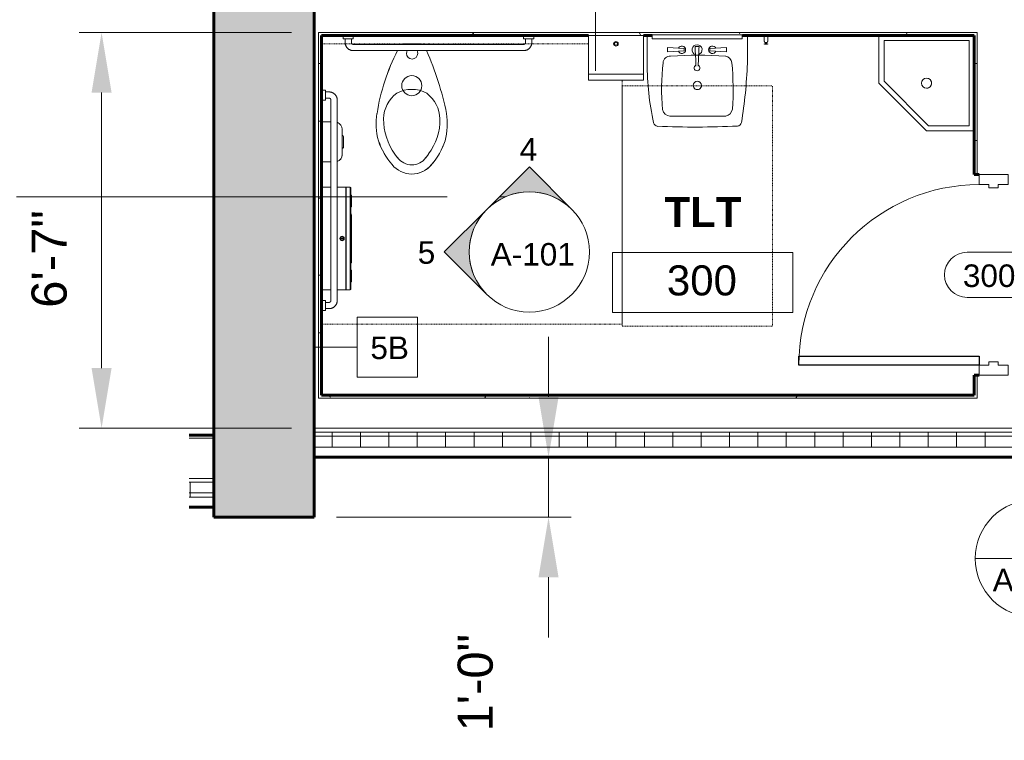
# Model space of a CAD drawing. Header units: inches. Extents: x -3505 to -389, y -427 to 2951.
# Tile 12 of 18: x -1691 to -1494, y 1915 to 2059. Entities that reach past the tile are written whole.
import ezdxf

# ---------------------------------------------------------------- set-up
doc = ezdxf.new("R2010")
doc.units = ezdxf.units.IN
doc.header["$MEASUREMENT"] = 0
doc.linetypes.add('Dash', pattern=[0.25, 0.125, -0.125])
for name, color, linetype, lineweight in [('A-ANNO-DIMS', 211, 'Continuous', 9), ('A-AREA-IDEN', 2, 'Continuous', 9), ('A-DOOR', 31, 'Continuous', 13), ('A-DOOR-FRAM', 31, 'Continuous', 20), ('A-DOOR-IDEN', 31, 'Continuous', 9), ('A-WALL', 113, 'Continuous', 13), ('A-WALL-IDEN', 211, 'Continuous', 9), ('A-WALL-PATT', 111, 'Continuous', 50), ('G-ANNO-SYMB', 111, 'Continuous', 9), ('I-WALL', 2, 'Continuous', 13), ('L-SITE-WALL', 31, 'Continuous', 13), ('P-SANR-FIXT', 6, 'Continuous', 9), ('Q-SPCQ', 91, 'Continuous', 9)]:
    doc.layers.add(name, color=color, linetype=linetype, lineweight=lineweight)
doc.styles.add('Arial', font='arial.ttf', dxfattribs={"height": 7})
doc.styles.add('Arial_1', font='arial.ttf', dxfattribs={"height": 6})
doc.styles.add('Arial_B', font='arialbd.ttf', dxfattribs={"height": 0.125})
doc.dimstyles.new('Continuous_USACE_1 Updated', dxfattribs={"dimscale": 12, "dimtxt": 7, "dimasz": 1, "dimexe": 0.375, "dimexo": 0.375, "dimgap": 0.375, "dimtad": 2, "dimdec": 5, "dimrnd": 0.03125, "dimzin": 3, "dimdsep": 46, "dimlunit": 4, "dimtxsty": 'Arial', "dimcen": 0.09, "dimazin": 0, "dimtfac": 1, "dimtdec": 5, "dimtix": 1, "dimtmove": 0, "dimatfit": 3, "dimfxl": 1, "dimtvp": 1, "dimtfill": 1, "dimfrac": 2, "dimtolj": 1, "dimtzin": 0, "dimlwd": 20, "dimlwe": 20, "dimarcsym": 2})
pattern_1 = [(0, (1187.5105, -307.9784), (15.36, 3.84), [0.634, -10.886, 0.634, -10.886, -61.44]), (0, (1187.5105, -307.9784), (15.36, 3.84), [-23.04, 0.634, -22.406, 0.634, -10.886, -26.88]), (0, (1187.5105, -307.9784), (15.36, 3.84), [-57.6, 0.634, -7.046, 0.634, -18.566]), (120, (1193.2705, -306.0584), (-11.0055376, 11.3821502), [0.634, -10.886, 0.634, -10.886, -61.44]), (120, (1193.2705, -306.0584), (-11.0055376, 11.3821502), [-23.04, 0.634, -22.406, 0.634, -10.886, -26.88]), (120, (1193.2705, -306.0584), (-11.0055376, 11.3821502), [-57.6, 0.634, -7.046, 0.634, -18.566]), (240, (1195.1905, -298.3784), (-4.3544624, -15.2221502), [0.634, -10.886, 0.634, -10.886, -61.44]), (240, (1195.1905, -298.3784), (-4.3544624, -15.2221502), [-23.04, 0.634, -22.406, 0.634, -10.886, -26.88]), (240, (1195.1905, -298.3784), (-4.3544624, -15.2221502), [-57.6, 0.634, -7.046, 0.634, -18.566])]
pattern_2 = [(0, (1187.5105, -307.9784), (0, 5.666), []), (90, (1187.5105, -307.9784), (-5.666, 3e-16), [])]

# ---------------------------------------------------------------- blocks, each defined once
blk = doc.blocks.new('CSA-Toilet-Tankless-2D - Toilet Floor Mounted - Floor-323344-ENLARGED CENTRAL CORE PLAN')
at = {"layer": 'P-SANR-FIXT', "linetype": 'Dash'}
for p, q in [((-42.48, 65.5), (17.52, 65.5)), ((-42.48, 16.75), (-42.48, 65.5)), ((17.52, 65.5), (17.52, 9.5)), ((17.52, 9.5), (-35.73, 9.5))]:
    blk.add_line(p, q, dxfattribs=at)
at = {"layer": 'P-SANR-FIXT'}
for p, q in [((-3.84, 31.51), (-3.31, 32.24)), ((2.35, 32.24), (2.89, 31.51)), ((-9.6, 7.87), (8.65, 7.87)), ((-2.14, 9.5), (1.04, 9.5)), ((1.04, 9.5), (-2.14, 9.5))]:
    blk.add_line(p, q, dxfattribs=at)
for centre, radius, start, end in [((-0.49, 30.48), 5.03, 89.8381, 141.3029), ((-0.49, 30.49), 5.02, 89.9064, 137.5097), ((-0.49, 30.42), 5.09, 39.0209, 89.9064), ((-0.49, 30.42), 5.09, 39.0209, 89.8381), ((5.99, 24.56), 13.8, 137.5097, 161.8269), ((5.99, 24.56), 13.8, 138.9305, 161.8269), ((-0.48, 30.18), 3.5, 36.0261, 143.9739), ((-6.94, 24.56), 13.8, 18.1731, 41.0695), ((-7.05, 24.51), 13.91, 18.221, 40.9113), ((5.16, 24.74), 11.26, 143.105, 181.2372), ((-6.64, 24.58), 11.78, 359.4314, 36.0261), ((5.5, 25.45), 13.07, 164.8702, 188.9809), ((5.5, 25.45), 13.07, 164.8702, 188.9809), ((-6.4, 25.45), 13.03, 350.9735, 15.1754), ((-6.4, 25.45), 13.03, 350.9735, 15.1754), ((0.44, 24.64), 6.54, 181.2372, 233.4853), ((-1.16, 24.52), 6.3, 305.4576, 359.4314), ((50.82, 35.12), 59.4, 191.3725, 204.1024), ((50.82, 35.12), 59.4, 191.3725, 204.1024), ((-34.89, 29.98), 41.87, 332.837, 350.9735), ((-34.89, 29.98), 41.87, 332.829, 350.9735), ((-0.48, 17.87), 2, 0, 180), ((-0.48, 24.6), 6, 240.3074, 299.6926), ((-0.48, 17.87), 2, 180, 0), ((-0.55, 11.44), 1.12, 0, 180), ((-0.55, 11.44), 1.13, 180, 210.7595), ((-0.55, 11.44), 1.12, 329.2405, 360), ((-2.14, 10.5), 1, 242.8, 270), ((-2.14, 10.5), 1, 245.159, 270), ((0.99, 10.58), 1.08, 272.6775, 297.1234), ((0.99, 10.58), 1.08, 272.6775, 295.0546)]:
    blk.add_arc(centre, radius, start, end, dxfattribs=at)
blk = doc.blocks.new('5R Sink-2D - CSA-Sink-2D-304063-ENLARGED CENTRAL CORE PLAN')
at = {"layer": 'P-SANR-FIXT', "linetype": 'Dash'}
for p, q in [((14.5, 62.62), (-15.5, 62.62)), ((-15.5, 62.62), (-15.5, 14.62)), ((14.5, 14.62), (14.5, 62.62)), ((14.5, 14.62), (-15.5, 14.62))]:
    blk.add_line(p, q, dxfattribs=at)
at = {"layer": 'P-SANR-FIXT'}
for p, q in [((-10.48, 10.2), (-10.48, 4.62)), ((-10.48, 4.62), (-10.48, 10.2)), ((9.52, 4.62), (9.52, 10.15)), ((9.52, 10.15), (9.52, 4.62)), ((-6.34, 7.02), (-6.34, 7.88)), ((-6.34, 7.88), (-3, 7.68)), ((5.45, 7.88), (2.11, 7.68)), ((5.45, 7.02), (5.45, 7.88)), ((-6.34, 7.02), (-3, 7.22)), ((-3, 7.22), (-3, 7.68)), ((-0.85, 6.8), (-0.04, 6.8)), ((2.11, 7.22), (2.11, 7.68)), ((5.45, 7.02), (2.11, 7.22)), ((-9.6, 4.62), (-9.48, 4.62)), ((8.52, 4.62), (8.65, 4.62))]:
    blk.add_line(p, q, dxfattribs=at)
for centre, radius, start, end in [((82.36, 6.85), 92.9, 170.6425, 177.9299), ((82.36, 6.85), 92.9, 170.6425, 177.9299), ((-8.43, 21.81), 0.882, 95.6057, 170.6425), ((-8.43, 21.81), 0.882, 95.6057, 170.6425), ((0.02, -161.72), 184.6, 87.7023, 92.6496), ((0.02, -161.72), 184.6, 87.7023, 92.6496), ((7.26, 21.72), 1.03, 16.0943, 81.1146), ((7.32, 21.79), 0.954, 13.024, 84.1849), ((-44.97, 10.29), 54.49, 359.8592, 12.4123), ((-44.97, 10.29), 54.49, 359.8592, 12.4123), ((-5.89, 19.09), 1.61, 99.7954, 172.2311), ((-0.6, -295.95), 316.68, 88.9927, 91.0073), ((4.94, 19.16), 1.52, 9.2347, 88.9927), ((47.56, 15.27), 55.2, 175.798, 185.4152), ((-38.18, 15.2), 44.81, 353.4102, 5.3894), ((-0.5, 14.58), 0.832, 360, 180), ((-0.5, 14.58), 0.832, 180, 0), ((-5.88, 10.22), 1.52, 186.1812, 259.7704), ((-0.44, 11.07), 0.567, 294.5515, 245.4484), ((-106.13, 13.53), 105.49, 356.3426, 358.4694), ((105.24, 13.53), 105.49, 181.5306, 183.6574), ((4.95, 10.11), 1.39, 265.3727, 357.94), ((-0.66, 93.47), 84.93, 266.2983, 273.7168), ((-3.49, 7.45), 0.746, 203.4239, 156.5761), ((-0.44, 7.45), 1, 108.5891, 71.8637), ((2.6, 7.45), 0.746, 23.4239, 336.5761)]:
    blk.add_arc(centre, radius, start, end, dxfattribs=at)
blk = doc.blocks.new('Door-Passage-Single-Flush - 36_ x 84_-580149-ENLARGED CENTRAL CORE PLAN')
at = {"layer": 'A-DOOR', "lineweight": 30}
for p, q in [((16.25, -2.875), (18, -2.875)), ((16.25, -38.875), (16.25, -2.875)), ((18, -2.875), (18, -38.875)), ((18, -38.875), (16.25, -38.875))]:
    blk.add_line(p, q, dxfattribs=at)
at = {"layer": 'A-DOOR', "lineweight": 9}
blk.add_arc((18, -2.875), 36, 180, 270, dxfattribs=at)
at = {"layer": 'A-DOOR-FRAM'}
for p, q in [((-20, 2.875), (-18, 2.875)), ((-20, -2.875), (-20, 2.875)), ((-18, 2.875), (-18, 0.9375)), ((18, 2.875), (20, 2.875)), ((18, 0.9375), (18, 2.875)), ((20, 2.875), (20, -2.875)), ((-18, 0.9375), (-17.375, 0.9375)), ((-17.375, 0.9375), (-17.375, -0.9375)), ((17.375, 0.9375), (18, 0.9375)), ((17.375, -0.9375), (17.375, 0.9375)), ((-18, -0.9375), (-18, -2.875)), ((-17.375, -0.9375), (-18, -0.9375)), ((18, -0.9375), (17.375, -0.9375)), ((18, -2.875), (18, -0.9375)), ((-18, -2.875), (-20, -2.875)), ((20, -2.875), (18, -2.875))]:
    blk.add_line(p, q, dxfattribs=at)
blk = doc.blocks.new('Dispenser-Toilet_Tissue-Frost_Products_LTD_-Jumbo-169 - Steel-Brushed-Stainless_Steel-470826-ENLARGED CENTRAL CORE PLAN')
at = {"layer": 'Q-SPCQ', "color": 7}
for p, q in [((-2816.22, 2333.09), (-2818.09, 2333.09)), ((-2813.25, 2333.09), (-2814.97, 2333.09)), ((-2813.25, 2333.09), (-2813.25, 2312.59)), ((-2813.19, 2312.65), (-2813.19, 2333.03)), ((-2813.16, 2333.03), (-2813.19, 2333.03)), ((-2812.39, 2333.09), (-2813.16, 2333.09)), ((-2813.16, 2333.09), (-2813.16, 2333.03)), ((-2813.16, 2333.03), (-2813.16, 2312.65)), ((-2812.39, 2312.59), (-2812.39, 2333.09)), ((-2812.23, 2331.57), (-2812.23, 2332.93)), ((-2812.23, 2314.1), (-2812.23, 2331.57)), ((-2812.13, 2329.24), (-2812.13, 2331.41)), ((-2812.23, 2327.77), (-2812.23, 2329.08)), ((-2812.13, 2318.08), (-2812.13, 2327.59)), ((-2814.19, 2322.88), (-2814.19, 2322.8)), ((-2813.85, 2322.88), (-2814.19, 2322.88)), ((-2814.19, 2322.8), (-2813.85, 2322.8)), ((-2813.85, 2322.8), (-2813.85, 2322.88)), ((-2812.23, 2316.59), (-2812.23, 2317.9)), ((-2812.13, 2314.26), (-2812.13, 2316.43)), ((-2812.23, 2312.75), (-2812.23, 2314.1)), ((-2818.09, 2312.59), (-2816.22, 2312.59)), ((-2814.97, 2312.59), (-2813.25, 2312.59)), ((-2813.19, 2312.65), (-2813.16, 2312.65)), ((-2813.16, 2312.65), (-2813.16, 2312.59)), ((-2813.16, 2312.59), (-2812.39, 2312.59))]:
    blk.add_line(p, q, dxfattribs=at)
for radius in [0.438, 0.357]:
    blk.add_circle((-2814.01, 2322.84), radius, dxfattribs=at)
for centre, radius, start, end in [((-2813.25, 2333.03), 0.06, 0, 90), ((-2812.39, 2332.93), 0.16, 0, 90), ((-2812.31, 2331.41), 0.18, 0, 63.6122), ((-2812.25, 2329.86), 0.118, 10.8116, 82.3569), ((-2812.28, 2329.86), 0.151, 289.6341, 357.321), ((-2812.28, 2329.84), 0.151, 289.6341, 356.8331), ((-2812.31, 2329.83), 0.18, 296.3878, 0), ((-2812.25, 2329.26), 0.119, 10.0401, 81.5195), ((-2812.28, 2329.26), 0.151, 289.6341, 357.321), ((-2812.28, 2329.25), 0.151, 289.6341, 357.321), ((-2812.31, 2329.24), 0.18, 296.3878, 0), ((-2812.35, 2327.59), 0.22, 0, 56.9443), ((-2812.35, 2318.08), 0.22, 303.0557, 0), ((-2812.31, 2316.43), 0.18, 0, 63.6122), ((-2812.28, 2316.42), 0.151, 2.679, 70.3659), ((-2812.28, 2316.41), 0.151, 2.679, 70.3659), ((-2812.25, 2316.41), 0.119, 278.4805, 349.9599), ((-2812.31, 2315.84), 0.18, 0, 63.6084), ((-2812.28, 2315.83), 0.151, 3.1667, 70.3726), ((-2812.28, 2315.81), 0.151, 2.679, 70.3653), ((-2812.25, 2315.81), 0.118, 277.6431, 349.1884), ((-2812.31, 2314.26), 0.18, 296.3878, 0), ((-2813.25, 2312.65), 0.0601, 270, 357.3185), ((-2812.39, 2312.75), 0.16, 270, 359.0019)]:
    blk.add_arc(centre, radius, start, end, dxfattribs=at)
blk = doc.blocks.new('Toilet Grab Bar - 36_-471212-ENLARGED CENTRAL CORE PLAN')
at = {"layer": 'Q-SPCQ'}
for p, q in [((-7, 3.12), (-41, 3.12)), ((-43, 0.75), (-43, 0.12)), ((-43, 0.75), (-41, 0.75)), ((-42.62, 1.5), (-42.62, 0.75)), ((-41.37, 0.75), (-41.37, 1.5)), ((-41, 1.87), (-7, 1.87)), ((-41, 0.12), (-41, 0.75)), ((-7, 0.75), (-7, 0.12)), ((-7, 0.75), (-5, 0.75)), ((-6.63, 1.5), (-6.63, 0.75)), ((-5.37, 0.75), (-5.37, 1.5)), ((-5, 0.12), (-5, 0.75))]:
    blk.add_line(p, q, dxfattribs=at)
at = {"layer": 'Q-SPCQ', "flags": 128}
for points in [[(-41, 3.12), (-41.06, 3.12), (-41.13, 3.12), (-41.19, 3.11), (-41.26, 3.1), (-41.32, 3.09), (-41.39, 3.08), (-41.45, 3.06), (-41.51, 3.04), (-41.57, 3.02), (-41.63, 3), (-41.69, 2.97), (-41.75, 2.94), (-41.81, 2.91), (-41.86, 2.88), (-41.92, 2.84), (-41.97, 2.8), (-42.02, 2.76), (-42.07, 2.72), (-42.12, 2.68), (-42.17, 2.63), (-42.21, 2.58), (-42.25, 2.54), (-42.29, 2.48), (-42.33, 2.43), (-42.37, 2.38), (-42.4, 2.32), (-42.43, 2.27), (-42.46, 2.21), (-42.49, 2.15), (-42.51, 2.09), (-42.54, 2.03), (-42.56, 1.97), (-42.57, 1.9), (-42.59, 1.84), (-42.6, 1.78), (-42.61, 1.71), (-42.62, 1.65), (-42.62, 1.58), (-42.62, 1.52), (-42.62, 1.5)], [(-5.37, 1.5), (-5.38, 1.56), (-5.38, 1.63), (-5.39, 1.69), (-5.4, 1.76), (-5.41, 1.82), (-5.42, 1.89), (-5.44, 1.95), (-5.46, 2.01), (-5.48, 2.07), (-5.5, 2.13), (-5.53, 2.19), (-5.56, 2.25), (-5.59, 2.31), (-5.62, 2.36), (-5.66, 2.42), (-5.7, 2.47), (-5.74, 2.52), (-5.78, 2.57), (-5.82, 2.62), (-5.87, 2.67), (-5.92, 2.71), (-5.96, 2.75), (-6.02, 2.79), (-6.07, 2.83), (-6.12, 2.87), (-6.18, 2.9), (-6.23, 2.93), (-6.29, 2.96), (-6.35, 2.99), (-6.41, 3.01), (-6.47, 3.04), (-6.53, 3.06), (-6.6, 3.07), (-6.66, 3.09), (-6.72, 3.1), (-6.79, 3.11), (-6.85, 3.12), (-6.92, 3.12), (-6.98, 3.12), (-7, 3.12)], [(-41.37, 1.5), (-41.37, 1.51), (-41.37, 1.53), (-41.37, 1.54), (-41.37, 1.56), (-41.37, 1.57), (-41.36, 1.59), (-41.36, 1.6), (-41.36, 1.62), (-41.35, 1.63), (-41.35, 1.65), (-41.34, 1.66), (-41.33, 1.67), (-41.33, 1.69), (-41.32, 1.7), (-41.31, 1.71), (-41.3, 1.72), (-41.29, 1.74), (-41.28, 1.75), (-41.27, 1.76), (-41.26, 1.77), (-41.25, 1.78), (-41.24, 1.79), (-41.23, 1.8), (-41.22, 1.81), (-41.2, 1.82), (-41.19, 1.82), (-41.18, 1.83), (-41.16, 1.84), (-41.15, 1.84), (-41.14, 1.85), (-41.12, 1.85), (-41.11, 1.86), (-41.09, 1.86), (-41.08, 1.87), (-41.06, 1.87), (-41.05, 1.87), (-41.03, 1.87), (-41.02, 1.87), (-41, 1.87), (-41, 1.87)], [(-7, 1.87), (-6.99, 1.87), (-6.97, 1.87), (-6.96, 1.87), (-6.94, 1.87), (-6.93, 1.87), (-6.91, 1.86), (-6.9, 1.86), (-6.88, 1.86), (-6.87, 1.85), (-6.85, 1.85), (-6.84, 1.84), (-6.83, 1.83), (-6.81, 1.83), (-6.8, 1.82), (-6.79, 1.81), (-6.78, 1.8), (-6.76, 1.79), (-6.75, 1.78), (-6.74, 1.77), (-6.73, 1.76), (-6.72, 1.75), (-6.71, 1.74), (-6.7, 1.73), (-6.69, 1.72), (-6.68, 1.7), (-6.68, 1.69), (-6.67, 1.68), (-6.66, 1.66), (-6.66, 1.65), (-6.65, 1.64), (-6.65, 1.62), (-6.64, 1.61), (-6.64, 1.59), (-6.63, 1.58), (-6.63, 1.56), (-6.63, 1.55), (-6.63, 1.53), (-6.63, 1.52), (-6.63, 1.5), (-6.63, 1.5)]]:
    blk.add_lwpolyline(points, dxfattribs=at)
blk = doc.blocks.new('Toilet Grab Bar - 42_-468007-ENLARGED CENTRAL CORE PLAN')
at = {"layer": 'Q-SPCQ'}
for p, q in [((-55, 0), (-55, -0.75)), ((-53, -0.75), (-53, 0)), ((-13, 0), (-13, -0.75)), ((-11, -0.75), (-11, 0)), ((-53, -0.75), (-55, -0.75)), ((-54.62, -0.75), (-54.62, -1.5)), ((-53.37, -1.5), (-53.37, -0.75)), ((-13, -1.87), (-53, -1.87)), ((-11, -0.75), (-13, -0.75)), ((-12.62, -0.75), (-12.62, -1.5)), ((-11.38, -1.5), (-11.38, -0.75)), ((-53, -3.12), (-13, -3.12))]:
    blk.add_line(p, q, dxfattribs=at)
at = {"layer": 'Q-SPCQ', "flags": 128}
for points in [[(-54.62, -1.5), (-54.62, -1.56), (-54.62, -1.63), (-54.61, -1.69), (-54.6, -1.76), (-54.59, -1.82), (-54.58, -1.89), (-54.56, -1.95), (-54.54, -2.01), (-54.52, -2.07), (-54.5, -2.13), (-54.47, -2.19), (-54.44, -2.25), (-54.41, -2.31), (-54.38, -2.36), (-54.34, -2.42), (-54.3, -2.47), (-54.26, -2.52), (-54.22, -2.57), (-54.18, -2.62), (-54.13, -2.67), (-54.08, -2.71), (-54.04, -2.75), (-53.98, -2.79), (-53.93, -2.83), (-53.88, -2.87), (-53.82, -2.9), (-53.77, -2.93), (-53.71, -2.96), (-53.65, -2.99), (-53.59, -3.01), (-53.53, -3.04), (-53.47, -3.06), (-53.4, -3.07), (-53.34, -3.09), (-53.28, -3.1), (-53.21, -3.11), (-53.15, -3.12), (-53.08, -3.12), (-53.02, -3.12), (-53, -3.12)], [(-53, -1.87), (-53.01, -1.87), (-53.03, -1.87), (-53.04, -1.87), (-53.06, -1.87), (-53.07, -1.87), (-53.09, -1.86), (-53.1, -1.86), (-53.12, -1.86), (-53.13, -1.85), (-53.15, -1.85), (-53.16, -1.84), (-53.17, -1.83), (-53.19, -1.83), (-53.2, -1.82), (-53.21, -1.81), (-53.22, -1.8), (-53.24, -1.79), (-53.25, -1.78), (-53.26, -1.77), (-53.27, -1.76), (-53.28, -1.75), (-53.29, -1.74), (-53.3, -1.73), (-53.31, -1.72), (-53.32, -1.7), (-53.32, -1.69), (-53.33, -1.68), (-53.34, -1.66), (-53.34, -1.65), (-53.35, -1.64), (-53.35, -1.62), (-53.36, -1.61), (-53.36, -1.59), (-53.37, -1.58), (-53.37, -1.56), (-53.37, -1.55), (-53.37, -1.53), (-53.37, -1.52), (-53.37, -1.5), (-53.37, -1.5)], [(-13, -3.12), (-12.94, -3.12), (-12.87, -3.12), (-12.81, -3.11), (-12.74, -3.1), (-12.68, -3.09), (-12.61, -3.08), (-12.55, -3.06), (-12.49, -3.04), (-12.43, -3.02), (-12.37, -3), (-12.31, -2.97), (-12.25, -2.94), (-12.19, -2.91), (-12.14, -2.88), (-12.08, -2.84), (-12.03, -2.8), (-11.98, -2.76), (-11.93, -2.72), (-11.88, -2.68), (-11.83, -2.63), (-11.79, -2.58), (-11.75, -2.54), (-11.71, -2.48), (-11.67, -2.43), (-11.63, -2.38), (-11.6, -2.32), (-11.57, -2.27), (-11.54, -2.21), (-11.51, -2.15), (-11.49, -2.09), (-11.46, -2.03), (-11.44, -1.97), (-11.43, -1.9), (-11.41, -1.84), (-11.4, -1.78), (-11.39, -1.71), (-11.38, -1.65), (-11.38, -1.58), (-11.38, -1.52), (-11.38, -1.5)], [(-12.62, -1.5), (-12.63, -1.51), (-12.63, -1.53), (-12.63, -1.54), (-12.63, -1.56), (-12.63, -1.57), (-12.64, -1.59), (-12.64, -1.6), (-12.64, -1.62), (-12.65, -1.63), (-12.65, -1.65), (-12.66, -1.66), (-12.67, -1.67), (-12.67, -1.69), (-12.68, -1.7), (-12.69, -1.71), (-12.7, -1.72), (-12.71, -1.74), (-12.72, -1.75), (-12.73, -1.76), (-12.74, -1.77), (-12.75, -1.78), (-12.76, -1.79), (-12.77, -1.8), (-12.78, -1.81), (-12.8, -1.82), (-12.81, -1.82), (-12.82, -1.83), (-12.84, -1.84), (-12.85, -1.84), (-12.86, -1.85), (-12.88, -1.85), (-12.89, -1.86), (-12.91, -1.86), (-12.92, -1.87), (-12.94, -1.87), (-12.95, -1.87), (-12.97, -1.87), (-12.98, -1.87), (-13, -1.87), (-13, -1.87)]]:
    blk.add_lwpolyline(points, dxfattribs=at)
blk = doc.blocks.new('Bradley-Washroom_Accessories-Napkin_Disposal-4781-15 - Surface-Mounted-471218-ENLARGED CENTRAL CORE PLAN')
at = {"layer": 'Q-SPCQ'}
for p, q in [((-2818.09, 2346.13), (-2818.03, 2346.13)), ((-2816.21, 2346.13), (-2818.03, 2346.13)), ((-2818.03, 2346.13), (-2818.03, 2338.13)), ((-2813.97, 2339.63), (-2813.97, 2344.63)), ((-2813.74, 2341.02), (-2813.74, 2343.23)), ((-2813.97, 2339.54), (-2813.97, 2339.63)), ((-2818.03, 2338.13), (-2818.09, 2338.13)), ((-2818.03, 2338.13), (-2816.22, 2338.13))]:
    blk.add_line(p, q, dxfattribs=at)
for centre, radius, start, end in [((-2815.47, 2344.63), 1.5, 0, 70.3657), ((-2813.74, 2343.57), 0.23, 180, 248.9743), ((-2813.87, 2343.23), 0.129, 360, 68.9743), ((-2813.74, 2340.69), 0.23, 111.0257, 180), ((-2813.87, 2341.02), 0.129, 291.0257, 0), ((-2815.37, 2339.54), 1.41, 286.834, 0), ((-2815.47, 2339.63), 1.5, 289.6343, 0)]:
    blk.add_arc(centre, radius, start, end, dxfattribs=at)
blk = doc.blocks.new('Bradley-Washroom_Accessories-Mirrors-7815_Standard - Bradley-Washroom_Accessories-Mirrors-7815_Standard-472465-ENLARGED CENTRAL CORE PLAN')
at = {"layer": 'Q-SPCQ'}
for p, q in [((-2752.12, 2363.46), (-2734.12, 2363.46)), ((-2752.12, 2363.46), (-2752.12, 2362.71)), ((-2752.12, 2363.46), (-2752.12, 2362.71)), ((-2734.12, 2362.71), (-2752.12, 2362.71)), ((-2734.12, 2362.71), (-2734.12, 2363.46)), ((-2734.12, 2362.71), (-2734.12, 2363.46))]:
    blk.add_line(p, q, dxfattribs=at)
blk = doc.blocks.new('Sink - Mop - 19_ x 19_-534712-ENLARGED CENTRAL CORE PLAN')
at = {"layer": 'P-SANR-FIXT'}
for p, q in [((1, -1), (18, -1)), ((1, -18), (1, -1)), ((18, -1), (18, -9.09)), ((19, -9.5), (19, 0)), ((18, -9.09), (9.09, -18)), ((9.5, -19), (19, -9.5)), ((0, -19), (9.5, -19)), ((9.09, -18), (1, -18))]:
    blk.add_line(p, q, dxfattribs=at)
for start, end in [(360, 180), (0, 180), (180, 360), (180, 360)]:
    blk.add_arc((9.5, -9.5), 1, start, end, dxfattribs=at)
blk = doc.blocks.new('644_Soap_Dispenser - 644-535335-ENLARGED CENTRAL CORE PLAN')
at = {"layer": 'Q-SPCQ'}
for p, q in [((-2732.39, 2363.34), (-2732.39, 2363.31)), ((-2732.39, 2363.31), (-2726.39, 2363.31)), ((-2732.15, 2363.26), (-2732.39, 2363.31)), ((-2726.63, 2363.26), (-2732.15, 2363.26)), ((-2729.76, 2363.26), (-2729.76, 2363.19)), ((-2729.02, 2363.19), (-2729.76, 2363.19)), ((-2729.76, 2363.19), (-2729.75, 2363.19)), ((-2729.74, 2363.19), (-2729.74, 2362.26)), ((-2729.05, 2362.26), (-2729.05, 2363.19)), ((-2729.04, 2363.19), (-2729.02, 2363.19)), ((-2729.02, 2363.19), (-2729.02, 2363.26)), ((-2726.39, 2363.31), (-2726.63, 2363.26)), ((-2726.39, 2363.31), (-2726.39, 2363.34)), ((-2729.74, 2361.71), (-2729.74, 2361.64)), ((-2729.69, 2361.71), (-2729.39, 2361.71)), ((-2729.69, 2361.64), (-2729.39, 2361.64)), ((-2729.47, 2361.94), (-2729.47, 2361.71)), ((-2729.47, 2361.94), (-2729.39, 2361.94)), ((-2729.39, 2361.94), (-2729.31, 2361.94)), ((-2729.39, 2361.71), (-2729.09, 2361.71)), ((-2729.39, 2361.64), (-2729.09, 2361.64)), ((-2729.31, 2361.71), (-2729.31, 2361.94)), ((-2729.05, 2361.64), (-2729.05, 2361.71))]:
    blk.add_line(p, q, dxfattribs=at)
at = {"layer": 'Q-SPCQ', "flags": 128}
for points in [[(-2729.47, 2361.94), (-2729.48, 2361.94), (-2729.5, 2361.95), (-2729.51, 2361.95), (-2729.52, 2361.95), (-2729.53, 2361.96), (-2729.54, 2361.96), (-2729.56, 2361.97), (-2729.57, 2361.97), (-2729.58, 2361.98), (-2729.59, 2361.99), (-2729.6, 2361.99), (-2729.61, 2362), (-2729.62, 2362.01), (-2729.63, 2362.02), (-2729.64, 2362.03), (-2729.65, 2362.04), (-2729.66, 2362.05), (-2729.67, 2362.06), (-2729.67, 2362.07), (-2729.68, 2362.08), (-2729.69, 2362.09), (-2729.69, 2362.1), (-2729.7, 2362.11), (-2729.71, 2362.12), (-2729.71, 2362.13), (-2729.72, 2362.14), (-2729.72, 2362.16), (-2729.72, 2362.17), (-2729.73, 2362.18), (-2729.73, 2362.19), (-2729.73, 2362.21), (-2729.73, 2362.22), (-2729.74, 2362.23), (-2729.74, 2362.24), (-2729.74, 2362.26)], [(-2729.05, 2362.26), (-2729.05, 2362.24), (-2729.05, 2362.23), (-2729.05, 2362.22), (-2729.05, 2362.21), (-2729.05, 2362.19), (-2729.06, 2362.18), (-2729.06, 2362.17), (-2729.06, 2362.16), (-2729.07, 2362.14), (-2729.07, 2362.13), (-2729.08, 2362.12), (-2729.08, 2362.11), (-2729.09, 2362.1), (-2729.1, 2362.09), (-2729.1, 2362.08), (-2729.11, 2362.06), (-2729.12, 2362.05), (-2729.13, 2362.04), (-2729.14, 2362.04), (-2729.14, 2362.03), (-2729.15, 2362.02), (-2729.16, 2362.01), (-2729.17, 2362), (-2729.18, 2361.99), (-2729.19, 2361.99), (-2729.21, 2361.98), (-2729.22, 2361.97), (-2729.23, 2361.97), (-2729.24, 2361.96), (-2729.25, 2361.96), (-2729.26, 2361.95), (-2729.28, 2361.95), (-2729.29, 2361.95), (-2729.3, 2361.94), (-2729.31, 2361.94)]]:
    blk.add_lwpolyline(points, dxfattribs=at)
blk = doc.blocks.new('Towel_Dispenser-Bradley_Corp-2482-11 - Towel_Dispenser-Bradley_Corp-2482-11-535336-ENLARGED CENTRAL CORE PLAN')
at = {"layer": 'Q-SPCQ'}
for p, q in [((-2764.84, 2363.34), (-2764.84, 2354.46)), ((-2753.84, 2363.34), (-2764.84, 2363.34)), ((-2753.84, 2354.46), (-2753.84, 2363.34)), ((-2753.84, 2355.66), (-2764.84, 2355.66)), ((-2764.84, 2354.46), (-2753.84, 2354.46))]:
    blk.add_line(p, q, dxfattribs=at)
for major_axis in [(0.461, 0), (0.301, 0)]:
    blk.add_ellipse((-2759.34, 2361.7), major_axis=major_axis, ratio=0.981627, dxfattribs=at)
blk = doc.blocks.new('Room Tag - Room Tag-42828-ENLARGED CENTRAL CORE PLAN')
at = {"layer": 'A-AREA-IDEN'}
for p, q in [((-0.375, -0.0625), (-0.375, -0.3125)), ((-0.375, -0.0625), (0.375, -0.0625)), ((0.375, -0.0625), (0.375, -0.3125)), ((-0.375, -0.3125), (0.375, -0.3125))]:
    blk.add_line(p, q, dxfattribs=at)
blk = doc.blocks.new('*D177')
at = {"layer": 'A-ANNO-DIMS', "color": 0, "lineweight": 20, "transparency": 16777216}
for p, q in [((-1636.58, 2055.98), (-1678.99, 2055.98)), ((-1674.49, 1988.98), (-1674.49, 2043.98)), ((-1636.58, 1976.98), (-1678.99, 1976.98))]:
    blk.add_line(p, q, dxfattribs=at)
at = {"layer": 'A-ANNO-DIMS', "color": 0, "transparency": 16777216}
for points in [[(-1676.49, 2043.98), (-1672.49, 2043.98), (-1674.49, 2055.98)], [(-1676.49, 1988.98), (-1672.49, 1988.98), (-1674.49, 1976.98)]]:
    blk.add_solid(points, dxfattribs=at)
at = {"layer": 'A-ANNO-DIMS', "color": 0, "lineweight": 20, "transparency": 16777216, "insert": (-1688.47, 2001.03), "char_height": 7, "width": 19.2405, "attachment_point": 1, "rotation": 90, "line_spacing_factor": 0.941778, "style": 'Arial', "bg_fill": 3, "box_fill_scale": 1.25, "bg_fill_color": 256, "bg_fill_true_color": 13158600, "bg_fill_transparency": 0}
blk.add_mtext('\\A1;6\'-7"', dxfattribs=at)
blk = doc.blocks.new('Door Tag - Door Tag-4658-ENLARGED CENTRAL CORE PLAN')
at = {"layer": 'A-DOOR-IDEN'}
for p, q in [((-0.09375, 0.09375), (0.09375, 0.09375)), ((-0.09375, -0.09375), (0.09375, -0.09375))]:
    blk.add_line(p, q, dxfattribs=at)
for centre, start, end in [((-0.09375, 0), 90, 270), ((0.09375, 0), 270, 90)]:
    blk.add_arc(centre, 0.09375, start, end, dxfattribs=at)
blk = doc.blocks.new('*D186')
at = {"layer": 'A-ANNO-DIMS', "color": 0, "lineweight": 20, "transparency": 16777216}
for p, q in [((-1585.29, 1983.23), (-1585.29, 1995.23)), ((-1609.74, 1971.23), (-1580.79, 1971.23)), ((-1585.29, 1971.23), (-1585.29, 1959.23)), ((-1627.58, 1959.23), (-1580.79, 1959.23)), ((-1585.29, 1947.23), (-1585.29, 1935.23))]:
    blk.add_line(p, q, dxfattribs=at)
at = {"layer": 'A-ANNO-DIMS', "color": 0, "transparency": 16777216}
for points in [[(-1587.29, 1983.23), (-1583.29, 1983.23), (-1585.29, 1971.23)], [(-1587.29, 1947.23), (-1583.29, 1947.23), (-1585.29, 1959.23)]]:
    blk.add_solid(points, dxfattribs=at)
at = {"layer": 'A-ANNO-DIMS', "color": 0, "lineweight": 20, "transparency": 16777216, "insert": (-1603.43, 1916.45), "char_height": 7, "width": 19.2405, "attachment_point": 1, "rotation": 90, "line_spacing_factor": 0.941778, "style": 'Arial', "bg_fill": 3, "box_fill_scale": 1.25, "bg_fill_color": 256, "bg_fill_true_color": 13158600, "bg_fill_transparency": 0}
blk.add_mtext('\\A1;1\'-0"', dxfattribs=at)
blk = doc.blocks.new('Wall Tag - Square_NCS - 1_2_-403452-ENLARGED CENTRAL CORE PLAN')
at = {"layer": 'A-WALL-IDEN'}
for p, q in [((0.1133, 0.125), (-0.1367, 0.125)), ((-0.1367, 0.125), (-0.1367, -0.125)), ((0.1133, -0.125), (0.1133, 0.125)), ((-0.1367, -0.125), (0.1133, -0.125))]:
    blk.add_line(p, q, dxfattribs=at)
blk = doc.blocks.new('Elevation - Filled Arrow-93797-ENLARGED CENTRAL CORE PLAN')
at = {"layer": 'G-ANNO-SYMB'}
blk.add_circle((0, 0), 0.25, dxfattribs=at)
blk = doc.blocks.new('Elevation - Filled Arrow-93526-ENLARGED CENTRAL CORE PLAN')
at = {"layer": 'G-ANNO-SYMB'}
h = blk.add_hatch(color=256, dxfattribs=at)
edge = h.paths.add_edge_path()
edge.add_line((0, 0.3536), (0.1768, 0.1768))
edge.add_arc((0, 0), 0.25, 45, 135)
edge.add_line((-0.1768, 0.1768), (0, 0.3536))
for p, q in [((0, 0.3536), (-0.1768, 0.1768)), ((0, 0.3536), (-0.1768, 0.1768)), ((0.1768, 0.1768), (0, 0.3536)), ((0.1768, 0.1768), (0, 0.3536))]:
    blk.add_line(p, q, dxfattribs=at)
blk.add_arc((0, 0), 0.25, 45, 135, dxfattribs=at)
blk = doc.blocks.new('Section - Section Head - Filled-1526-ARCHITECTURAL FLOOR PLAN')
at = {"layer": 'G-ANNO-SYMB'}
h = blk.add_hatch(color=256, dxfattribs=at)
edge = h.paths.add_edge_path()
edge.add_line((-0.4268, 0.1768), (-0.25, 0.3536))
edge.add_line((-0.25, 0.3536), (-0.25, 0.25))
edge.add_arc((-0.25, 0), 0.25, 90, 135)
h = blk.add_hatch(color=256, dxfattribs=at)
edge = h.paths.add_edge_path()
edge.add_arc((-0.25, 0), 0.25, 45, 90)
edge.add_line((-0.25, 0.25), (-0.25, 0.3536))
edge.add_line((-0.25, 0.3536), (-0.0732, 0.1768))
h = blk.add_hatch(color=256, dxfattribs=at)
edge = h.paths.add_edge_path()
edge.add_arc((-0.25, 0), 0.2503, 137.9216, 180)
edge.add_line((-0.5003, 0), (-0.6036, 0))
edge.add_line((-0.6036, 0), (-0.4358, 0.1678))
h = blk.add_hatch(color=256, dxfattribs=at)
edge = h.paths.add_edge_path()
edge.add_line((-0.0642, 0.1678), (0.1036, 0))
edge.add_line((0.1036, 0), (0.0003, 0))
edge.add_arc((-0.25, 0), 0.2503, 0, 42.0784)
for p, q in [((-0.25, 0.3536), (-0.6036, 0)), ((-0.25, 0.3536), (-0.4268, 0.1768)), ((-0.25, 0.3536), (0.1036, 0)), ((-0.25, 0.25), (-0.25, 0.3536)), ((-0.0732, 0.1768), (-0.25, 0.3536)), ((-0.25, 0.3536), (-0.25, 0.25)), ((-0.4358, 0.1678), (-0.6036, 0)), ((0.1036, 0), (-0.0642, 0.1678)), ((-0.6036, 0), (-0.5003, 0)), ((0.0003, 0), (0.1036, 0)), ((-0.5, 0), (-0.6036, 0)), ((0, 0), (0.1036, 0))]:
    blk.add_line(p, q, dxfattribs=at)
for radius, start, end in [(0.25, 360, 180), (0.25, 90, 135), (0.25, 45, 90), (0.2503, 137.9216, 180), (0.2503, 0, 42.0784), (0.25, 180, 360)]:
    blk.add_arc((-0.25, 0), radius, start, end, dxfattribs=at)

msp = doc.modelspace()

# ---------------------------------------------------------------- hatches: boundary and pattern name
at = {"layer": 'A-WALL-PATT', "lineweight": 9}
h = msp.add_hatch(dxfattribs=at)
h.set_pattern_fill('FP2_6', color=256, style=0, pattern_type=2)
h.set_pattern_definition([(50, (1187.51, -307.978), (13.77135, -1.20496), [1.44, -15.84]), (355, (1187.51, -307.978), (-2.66442, 14.442176), [1.152, -12.672]), (100.451, (1188.659, -308.078), (11.107076, 13.237366), [1.224, -13.462]), (46.184, (1187.51, -304.138), (20.49128, -3.17785), [2.16, -23.76]), (96.636, (1189.219, -304.403), (17.94587, 18.70315), [1.836, -20.193]), (351.184, (1187.51, -304.138), (17.94541, 18.70261), [1.728, -19.008]), (21, (1189.43, -305.098), (11.460518, -7.730365), [1.44, -15.84]), (326, (1189.43, -305.098), (4.67135, 13.92315), [1.152, -12.672]), (71.451, (1190.386, -305.742), (16.13207, 6.192844), [1.224, -13.462]), (37.5, (1187.5105, -307.9784), (0.233123, 6.39175), [0.634, -11.885, 0.634, -12.23, -12.72]), (37.5, (1187.5105, -307.9784), (0.233123, 6.39175), [-25.382, 0.634, -12.086]), (7.5, (1187.5105, -307.9784), (5.05073, 7.573041), [0.634, -6.701, 0.634, -11.597, -4.848]), (7.5, (1187.5105, -307.9784), (5.05073, 7.573041), [-19.565, 0.634, -4.214]), (327.5, (1183.2285, -307.9784), (10.2495805, -0.43289), [0.634, -4.166, 0.634, -14.342, -19.872]), (327.5, (1183.2285, -307.9784), (10.2495805, -0.43289), [-19.776, 0.634, -19.238]), (317.5, (1181.3085, -307.978), (11.19739, 1.922144), [0.634, -5.606, 0.634, -9.312, -14.112]), (317.5, (1181.3085, -307.978), (11.19739, 1.922144), [-16.186, 0.634, -13.478])])
h.paths.add_polyline_path([(-1632.082064, 1959.234922), (-1632.082064, 2316.839757), (-1652.082064, 2316.839757), (-1652.082064, 1959.234922)])
h = msp.add_hatch(dxfattribs=at)
h.set_pattern_fill('FP2_7', color=256, style=0, pattern_type=2)
h.set_pattern_definition(pattern_1)
h.paths.add_polyline_path([(-1500.332064, 1983.609922), (-1499.707064, 1983.609922), (-1499.707064, 1987.609922), (-1500.332064, 1987.609922)])
h.paths.add_polyline_path([(-1500.332064, 2027.609922), (-1499.707064, 2027.609922), (-1499.707064, 2055.984922), (-1500.332064, 2055.984922), (-1500.332064, 2045.076406)])
h.paths.add_polyline_path([(-1500.332064, 2063.984922), (-1499.707064, 2063.984922), (-1499.707064, 2106.546845), (-1500.332064, 2105.921845), (-1500.332064, 2064.609922)])
h = msp.add_hatch(dxfattribs=at)
h.set_pattern_fill('FP2_7', color=256, style=0, pattern_type=2)
h.set_pattern_definition(pattern_1)
h.paths.add_polyline_path([(-1500.332064, 2055.359922), (-1500.332064, 2055.984922), (-1631.207064, 2055.984922), (-1631.207064, 2055.359922), (-1564.606555, 2055.359922), (-1564.606555, 2055.484922), (-1546.606555, 2055.484922), (-1546.606555, 2055.359922), (-1500.782761, 2055.359922)])
h = msp.add_hatch(dxfattribs=at)
h.set_pattern_fill('FP2_7', color=256, style=0, pattern_type=2)
h.set_pattern_definition(pattern_1)
h.paths.add_polyline_path([(-1631.207064, 1983.609922), (-1630.582064, 1983.609922), (-1630.582064, 2055.359922), (-1631.207064, 2055.359922), (-1631.207064, 1995.664888)])
h = msp.add_hatch(dxfattribs=at)
h.set_pattern_fill('FP2_7', color=256, style=0, pattern_type=2)
h.set_pattern_definition(pattern_1)
h.paths.add_polyline_path([(-1567.73006, 1982.984922), (-1499.707064, 1982.984922), (-1499.707064, 1983.609922), (-1631.207064, 1983.609922), (-1631.207064, 1982.984922), (-1612.361593, 1982.984922)])
h.paths.add_polyline_path([(-1493.707064, 1982.984922), (-1471.081956, 1982.984922), (-1471.081956, 1983.609922), (-1493.707064, 1983.609922)])
h.paths.add_polyline_path([(-1389.203928, 1982.984922), (-1378.082064, 1982.984922), (-1378.082064, 1983.609922), (-1414.456956, 1983.609922), (-1414.456956, 1982.984922)])
h.paths.add_polyline_path([(-1425.081956, 1982.984922), (-1420.456956, 1982.984922), (-1420.456956, 1983.609922), (-1425.081956, 1983.609922)])
h.paths.add_polyline_path([(-1338.082064, 1982.984922), (-1324.082064, 1982.984922), (-1324.082064, 1983.609922), (-1338.082064, 1983.609922)])
h = msp.add_hatch(dxfattribs=at)
h.set_pattern_fill('FP2_8', color=256, style=0, pattern_type=2)
h.set_pattern_definition(pattern_2)
h.paths.add_polyline_path([(-1632.082064, 1973.234922), (-1471.081956, 1973.234922), (-1471.081956, 1976.234922), (-1632.082064, 1976.234922)])
h.paths.add_polyline_path([(-1378.082064, 1973.234922), (-1378.082064, 1976.234922), (-1425.081956, 1976.234922), (-1425.081956, 1973.234922), (-1389.203928, 1973.234922)])
h.paths.add_polyline_path([(-1338.082064, 1973.234922), (-1324.082064, 1973.234922), (-1324.082064, 1976.234922), (-1338.082064, 1976.234922), (-1338.082064, 1974.172422)])
h = msp.add_hatch(dxfattribs=at)
h.set_pattern_fill('FP2_8', color=256, style=0, pattern_type=2)
h.set_pattern_definition(pattern_2)
h.paths.add_polyline_path([(-1652.082064, 1963.234922), (-1652.082064, 1966.234922), (-1656.993126, 1966.234922), (-1656.993126, 1963.234922)])

# ---------------------------------------------------------------- linework, layer by layer
at = {"layer": 'A-WALL'}
for p, q in [((-1499.707064, 2055.984922), (-1631.207064, 2055.984922)), ((-1631.207064, 1982.984922), (-1631.207064, 2055.984922)), ((-1499.707064, 2055.984922), (-1499.707064, 2027.609922)), ((-1499.707064, 1987.609922), (-1499.707064, 1982.984922)), ((-1499.707064, 1982.984922), (-1631.207064, 1982.984922)), ((-1471.081956, 1976.984922), (-1632.082064, 1976.984922)), ((-1652.082064, 1974.984922), (-1656.993126, 1974.984922)), ((-1471.081956, 1976.234922), (-1632.082064, 1976.234922)), ((-1471.081956, 1973.234922), (-1632.082064, 1973.234922)), ((-1652.082064, 1966.984922), (-1656.993126, 1966.984922)), ((-1652.082064, 1966.234922), (-1656.993126, 1966.234922)), ((-1652.082064, 1963.234922), (-1656.993126, 1963.234922))]:
    msp.add_line(p, q, dxfattribs=at)
at = {"layer": 'A-WALL', "lineweight": 60}
for p, q in [((-1500.332064, 1983.609922), (-1630.582064, 1983.609922)), ((-1652.082064, 1975.609922), (-1656.993126, 1975.609922)), ((-1632.082064, 1971.234922), (-1471.081956, 1971.234922)), ((-1656.993126, 1961.234922), (-1652.082064, 1961.234922))]:
    msp.add_line(p, q, dxfattribs=at)
at = {"layer": 'A-WALL-IDEN'}
msp.add_line((-1575.908502, 2048.350968), (-1575.908502, 2071.465079), dxfattribs=at)
at = {"layer": 'G-ANNO-SYMB'}
for p, q in [((-1595.115823, 2023.148344), (-1593.979016, 2023.148344)), ((-1500.116446, 1950.988586), (-1476.679382, 1950.988586))]:
    msp.add_line(p, q, dxfattribs=at)
at = {"layer": 'I-WALL', "lineweight": 60}
for p, q in [((-1630.582064, 2055.359922), (-1577.332064, 2055.359922)), ((-1630.582064, 1983.609922), (-1630.582064, 2055.359922)), ((-1566.332064, 2055.359922), (-1564.606555, 2055.359922)), ((-1546.606555, 2055.359922), (-1500.332064, 2055.359922)), ((-1500.332064, 2055.359922), (-1500.332064, 2027.609922)), ((-1500.332064, 2027.609922), (-1499.332064, 2027.609922)), ((-1499.332064, 1987.609922), (-1500.332064, 1987.609922)), ((-1500.332064, 1987.609922), (-1500.332064, 1983.609922))]:
    msp.add_line(p, q, dxfattribs=at)
at = {"layer": 'L-SITE-WALL', "lineweight": 60}
for p, q in [((-1632.082064, 1959.234922), (-1632.082064, 2316.839757)), ((-1652.082064, 2310.24344), (-1652.082064, 1959.234922)), ((-1652.082064, 1959.234922), (-1632.082064, 1959.234922))]:
    msp.add_line(p, q, dxfattribs=at)

# ---------------------------------------------------------------- block references
at = {"layer": 'A-AREA-IDEN', "xscale": 47.99999999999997, "yscale": 47.99999999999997, "zscale": 47.99999999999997}
msp.add_blockref('Room Tag - Room Tag-42828-ENLARGED CENTRAL CORE PLAN', (-1554.530537, 2015.087478), dxfattribs=at)
at = {"layer": 'A-DOOR', "rotation": 269.9999999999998}
msp.add_blockref('Door-Passage-Single-Flush - 36_ x 84_-580149-ENLARGED CENTRAL CORE PLAN', (-1496.457064, 2007.609922), dxfattribs=at)
at = {"layer": 'A-DOOR-IDEN', "xscale": 47.99999999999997, "yscale": 47.99999999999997, "zscale": 47.99999999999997}
msp.add_blockref('Door Tag - Door Tag-4658-ENLARGED CENTRAL CORE PLAN', (-1497.259036, 2007.609922), dxfattribs=at)
at = {"layer": 'G-ANNO-SYMB', "xscale": 47.99999999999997, "yscale": 47.99999999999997, "zscale": 47.99999999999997}
for name in ['Elevation - Filled Arrow-93526-ENLARGED CENTRAL CORE PLAN', 'Elevation - Filled Arrow-93797-ENLARGED CENTRAL CORE PLAN']:
    msp.add_blockref(name, (-1589.115504, 2012.178101), dxfattribs=at)
at = {"layer": 'G-ANNO-SYMB'}
for name, p, xscale, yscale, zscale, rotation in [('Elevation - Filled Arrow-93526-ENLARGED CENTRAL CORE PLAN', (-1589.115504, 2012.178101), 47.99999999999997, 47.99999999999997, 47.99999999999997, 89.99999999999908), ('Section - Section Head - Filled-1526-ARCHITECTURAL FLOOR PLAN', (-1488.397914, 1939.270054), 46.87412728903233, 46.87412728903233, 46.87412728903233, 270)]:
    msp.add_blockref(name, p, dxfattribs=dict(at, xscale=xscale, yscale=yscale, zscale=zscale, rotation=rotation))
at = {"layer": 'P-SANR-FIXT'}
for name, p, rotation in [('CSA-Toilet-Tankless-2D - Toilet Floor Mounted - Floor-323344-ENLARGED CENTRAL CORE PLAN', (-1613.059172, 2063.234922), 180), ('5R Sink-2D - CSA-Sink-2D-304063-ENLARGED CENTRAL CORE PLAN', (-1556.083663, 2059.984922), 180), ('Sink - Mop - 19_ x 19_-534712-ENLARGED CENTRAL CORE PLAN', (-1500.332064, 2055.359922), 269.9999999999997)]:
    msp.add_blockref(name, p, dxfattribs=dict(at, rotation=rotation))
at = {"layer": 'Q-SPCQ'}
for name, p, rotation in [('Toilet Grab Bar - 36_-471212-ENLARGED CENTRAL CORE PLAN', (-1631.25428, 2055.484922), 180), ('Toilet Grab Bar - 42_-468007-ENLARGED CENTRAL CORE PLAN', (-1630.582064, 2055.484922), 89.99999999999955)]:
    msp.add_blockref(name, p, dxfattribs=dict(at, rotation=rotation))
for name in ['Towel_Dispenser-Bradley_Corp-2482-11 - Towel_Dispenser-Bradley_Corp-2482-11-535336-ENLARGED CENTRAL CORE PLAN', 'Bradley-Washroom_Accessories-Mirrors-7815_Standard - Bradley-Washroom_Accessories-Mirrors-7815_Standard-472465-ENLARGED CENTRAL CORE PLAN', '644_Soap_Dispenser - 644-535335-ENLARGED CENTRAL CORE PLAN', 'Bradley-Washroom_Accessories-Napkin_Disposal-4781-15 - Surface-Mounted-471218-ENLARGED CENTRAL CORE PLAN']:
    msp.add_blockref(name, (1187.510541, -307.978388), dxfattribs=at)
at = {"layer": 'Q-SPCQ', "color": 7}
msp.add_blockref('Dispenser-Toilet_Tissue-Frost_Products_LTD_-Jumbo-169 - Steel-Brushed-Stainless_Steel-470826-ENLARGED CENTRAL CORE PLAN', (1187.510541, -307.978388), dxfattribs=at)

# ---------------------------------------------------------------- texts
at = {"layer": 'A-AREA-IDEN', "char_height": 6, "attachment_point": 1}
for s, insert, width, style in [('TLT', (-1562.15038, 2023.124715), 18.3315, 'Arial_B'), ('300', (-1561.669774, 2009.499427), 16.8165, 'Arial')]:
    msp.add_mtext(s, dxfattribs=dict(at, insert=insert, width=width, style=style))
at = {"layer": 'A-DOOR-IDEN', "insert": (-1502.589933, 2009.681872), "char_height": 4.5, "width": 12.726, "attachment_point": 1, "style": 'Arial_1'}
msp.add_mtext('300', dxfattribs=at)
at = {"layer": 'G-ANNO-SYMB', "char_height": 4.5, "attachment_point": 1, "style": 'Arial_1'}
for s, insert, width in [('4', (-1591.045683, 2034.89296), 4.242), ('5', (-1611.391191, 2014.315441), 4.242), ('A-101', (-1596.820657, 2013.954573), 20.4525), ('A-301', (-1496.636251, 1948.937631), 20.4525)]:
    msp.add_mtext(s, dxfattribs=dict(at, insert=insert, width=width))

# ---------------------------------------------------------------- next in the draw order: dimensions: what is measured, and where the dimension line sits
at = {"layer": 'A-ANNO-DIMS', "lineweight": 20}
dim = msp.add_linear_dim(base=(-1674.488246, 2055.984922), p1=(-1632.082064, 1976.984922), p2=(-1632.082064, 2055.984922), angle=90, dimstyle='Continuous_USACE_1 Updated', override={"dimpost": '<>', "dimtmove": 2}, dxfattribs=at)
dim.commit()
dim.dimension.update_dxf_attribs({"geometry": '*D177', "text_midpoint": (-1683.80769, 2010.651009), "dimtype": 160, "text_rotation": 90})

# ---------------------------------------------------------------- next in the draw order: linework, layer by layer
at = {"layer": 'G-ANNO-SYMB'}
msp.add_line((-1691.446132, 2023.148344), (-1605.543573, 2023.148344), dxfattribs=at)

# ---------------------------------------------------------------- next in the draw order: dimensions: what is measured, and where the dimension line sits
at = {"layer": 'A-ANNO-DIMS', "lineweight": 20}
dim = msp.add_linear_dim(base=(-1585.285507, 1971.234922), p1=(-1632.082064, 1959.234922), p2=(-1614.23516, 1971.234922), angle=90, dimstyle='Continuous_USACE_1 Updated', override={"dimpost": '<>'}, dxfattribs=at)
dim.commit()
dim.dimension.update_dxf_attribs({"geometry": '*D186', "text_midpoint": (-1598.759927, 1935.234922), "dimtype": 160, "text_rotation": 90})

# ---------------------------------------------------------------- next in the draw order: linework, layer by layer
at = {"layer": 'A-WALL-IDEN'}
msp.add_line((-1631.972131, 1993.168068), (-1623.450514, 1993.168068), dxfattribs=at)

# ---------------------------------------------------------------- next in the draw order: block references
at = {"layer": 'A-WALL-IDEN', "xscale": 47.99999999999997, "yscale": 47.99999999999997, "zscale": 47.99999999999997}
msp.add_blockref('Wall Tag - Square_NCS - 1_2_-403452-ENLARGED CENTRAL CORE PLAN', (-1616.888014, 1993.168068), dxfattribs=at)

# ---------------------------------------------------------------- next in the draw order: texts
at = {"layer": 'A-WALL-IDEN', "insert": (-1620.842603, 1995.291532), "char_height": 4.5, "width": 9.393, "attachment_point": 1, "style": 'Arial_1'}
msp.add_mtext('5B', dxfattribs=at)

doc.saveas('drawing.dxf')
